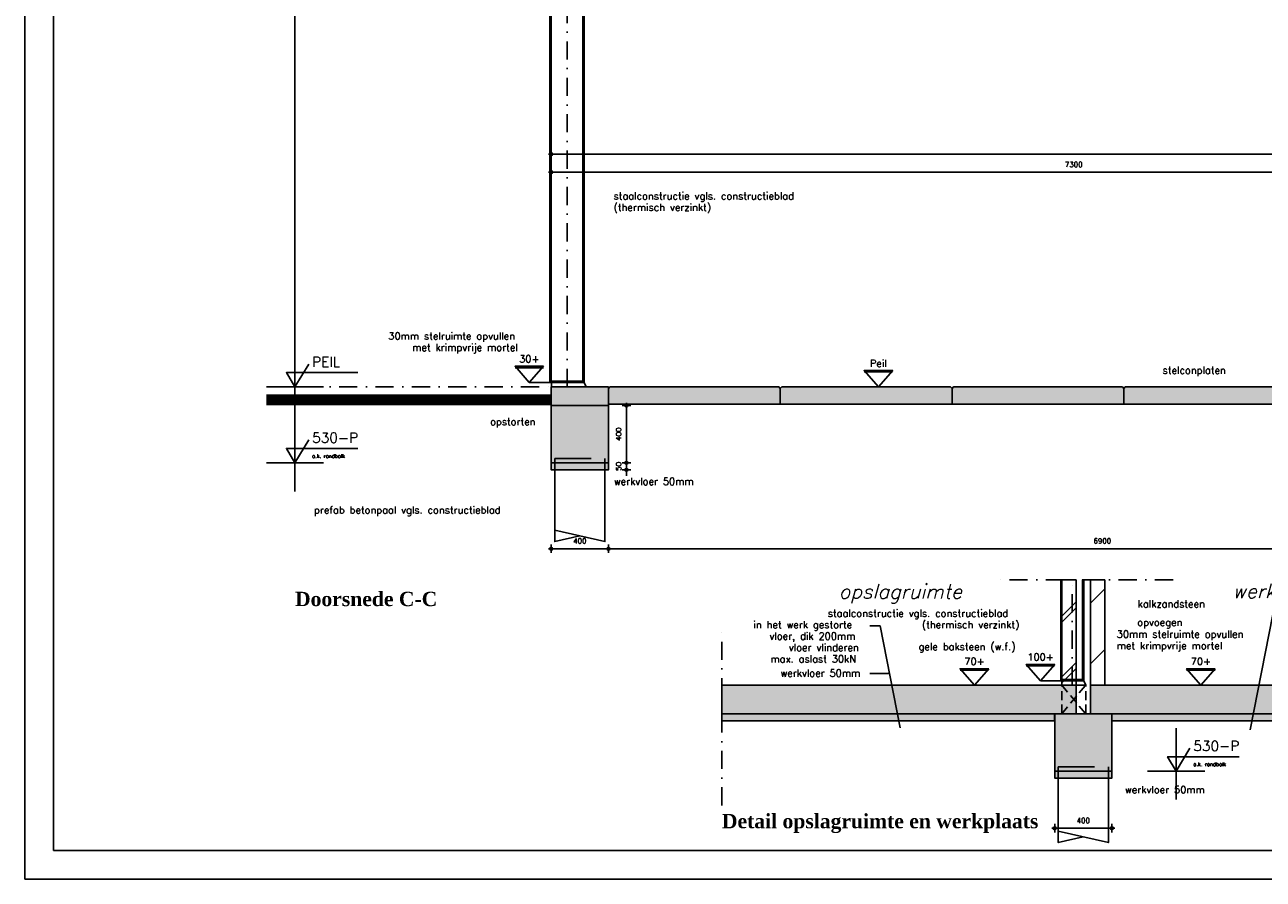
# Model space of a CAD drawing. Extents: x 0 to 38100, y 0 to 35640.
# Tile 1 of 42: x 0 to 8652, y 0 to 5969. Entities that reach past the tile are written whole.
import ezdxf
from ezdxf.enums import TextEntityAlignment as Align

# ---------------------------------------------------------------- set-up
doc = ezdxf.new("R2010")
doc.units = 0
doc.header["$LTSCALE"] = 20
doc.header["$PDMODE"] = 1
doc.header["$PDSIZE"] = -3
for name, pattern in [('DASHDOT2', [12.7, 6.35, -3.175, 0, -3.175]), ('DASHED', [19.05, 12.7, -6.35]), ('HIDDEN2', [4.7625, 3.175, -1.5875])]:
    doc.linetypes.add(name, pattern=pattern)
doc.layers.get('0').update_dxf_attribs({"linetype": 'CONTINUOUS'})
doc.layers.get('DEFPOINTS').update_dxf_attribs({"linetype": 'CONTINUOUS'})
for name, color, linetype in [('A--A12--_F123-_SOLID', 27, 'CONTINUOUS'), ('A--A16--_F-23-', 1, 'CONTINUOUS'), ('A--A16--_F123-_SOLID', 27, 'CONTINUOUS'), ('A--A21--_F123-', 9, 'CONTINUOUS'), ('A--L$1A-_AFBREEKLIJN', 1, 'DASHDOT2'), ('A--L$2A-', 7, 'CONTINUOUS'), ('A--L$2A-_F123-', 1, 'CONTINUOUS'), ('A--L12--_F123-', 3, 'CONTINUOUS'), ('A--L16--', 7, 'CONTINUOUS'), ('A--L16--_F-23-', 7, 'CONTINUOUS'), ('A--L16--_F123-', 3, 'CONTINUOUS'), ('A--L17--', 7, 'CONTINUOUS'), ('A--L17--_F123-', 7, 'CONTINUOUS'), ('A--L21--', 7, 'CONTINUOUS'), ('A--L21--_F-2--', 7, 'CONTINUOUS'), ('A--L23--_F123-', 3, 'CONTINUOUS'), ('A--L28S-_F123-', 1, 'CONTINUOUS'), ('A--M$1A-_F123-_MAATV', 7, 'CONTINUOUS'), ('A--M$1A-_F123-_PEILM', 7, 'CONTINUOUS'), ('A--T$1A-_F123-_01', 7, 'CONTINUOUS'), ('A--T$1A-_F123-_0_13MM', 8, 'CONTINUOUS'), ('A--T$1A-_F123-_0_18MM', 1, 'CONTINUOUS'), ('A--T$1A-_F123-_0_25MM', 2, 'CONTINUOUS'), ('A--T$1A-_F123-_0_35MM', 3, 'CONTINUOUS'), ('A--T$1A-_F123-_0_50MM', 4, 'CONTINUOUS'), ('X--LR---_CP', 7, 'CONTINUOUS')]:
    doc.layers.add(name, color=color, linetype=linetype)
doc.styles.add('0_13', font='ROMANS.shx', dxfattribs={"height": 26})
doc.styles.add('0_25', font='ROMANS.shx', dxfattribs={"height": 50})
doc.styles.add('0_35', font='ROMANS.shx', dxfattribs={"height": 70})
doc.styles.add('ALFA-0_25', font='ROMANS')
doc.styles.add('ALFA-5', font='romans')
doc.styles.add('DLV5', font='TIMESBD.TTF')
doc.styles.add('MISO', font='ROMANS.shx')
doc.dimstyles.new('DLV18', dxfattribs={"dimscale": 20, "dimtxt": 1.8, "dimasz": 1, "dimexe": 0, "dimexo": 0, "dimgap": 0, "dimtad": 0, "dimdec": 0, "dimrnd": 1, "dimzin": 0, "dimtxsty": 'MISO', "dimblk1": '$DIMDLV', "dimblk2": '$DIMDLV', "dimsah": 1, "dimcen": 0, "dimse1": 1, "dimse2": 1, "dimclrd": 256, "dimclre": 256, "dimclrt": 1, "dimazin": 3, "dimtfac": 1, "dimtdec": 0, "dimtix": 1, "dimtmove": 0, "dimatfit": 3, "dimtvp": 1.5, "dimtolj": 1, "dimtzin": 0})
doc.dimstyles.new('DLV50', dxfattribs={"dimscale": 20, "dimtxt": 5, "dimasz": 1, "dimexe": 0, "dimexo": 0, "dimgap": 0, "dimtad": 0, "dimdec": 0, "dimrnd": 1, "dimzin": 0, "dimtxsty": 'MISO', "dimblk1": '$DIMDLV', "dimblk2": '$DIMDLV', "dimsah": 1, "dimcen": 0, "dimse1": 1, "dimse2": 1, "dimclrd": 256, "dimclre": 256, "dimclrt": 4, "dimazin": 3, "dimtfac": 1, "dimtdec": 0, "dimtix": 1, "dimtmove": 0, "dimatfit": 3, "dimtvp": 0.86, "dimtolj": 1, "dimtzin": 0})

# ---------------------------------------------------------------- blocks, each defined once
blk = doc.blocks.new('$DIMDLV')
at = {"color": 0}
for p, q in [((-1, 0), (1, 0)), ((0, -1.5), (0, 1.5))]:
    blk.add_line(p, q, dxfattribs=at)
blk.add_circle((0, 0), 0.5, dxfattribs=at)
blk = doc.blocks.new('*D148')
at = {"layer": 'A--M$1A-_F123-_MAATV'}
blk.add_line((3697.7, 5063.9), (21957.7, 5063.9), dxfattribs=at)
at = {"layer": 'DEFPOINTS', "color": 0}
for p in [(21977.7, 5063.9), (3677.7, 3438.9), (21977.7, 3308.9)]:
    blk.add_point(p, dxfattribs=at)
at = {"layer": 'A--M$1A-_F123-_MAATV', "xscale": 20, "yscale": 20, "zscale": 20, "rotation": 180}
blk.add_blockref('$DIMDLV', (3677.7, 5063.9), dxfattribs=at)
at = {"layer": 'A--M$1A-_F123-_MAATV', "xscale": 20, "yscale": 20, "zscale": 20}
blk.add_blockref('$DIMDLV', (21977.7, 5063.9), dxfattribs=at)
at = {"layer": 'A--M$1A-_F123-_MAATV', "color": 4, "insert": (12827.7, 5149.9), "char_height": 100, "attachment_point": 5, "style": 'MISO'}
blk.add_mtext('\\A1;18300', dxfattribs=at)
blk = doc.blocks.new('ERFVEHPL')
at = {"color": 3}
blk.add_lwpolyline([(0, 0), (1200, 0), (1200, 110), (1190, 120), (10, 120), (0, 110), (0, 0)], close=True, dxfattribs=at)
at = {"color": 16}
for points in [[(0, 0), (0, 110), (1190, 120), (10, 120)], [(1190, 120), (1200, 110), (0, 0), (1200, 0)]]:
    blk.add_solid(points, dxfattribs=at)
blk = doc.blocks.new('OO-PM-01')
at = {"layer": 'A--M$1A-_F123-_PEILM', "color": 1}
blk.add_line((10, 0), (-10, 0), dxfattribs=at)
at = {"layer": 'A--M$1A-_F123-_PEILM', "color": 2}
blk.add_lwpolyline([(22, 5), (-3, 5), (0, 0), (4.8, 8)], dxfattribs=at)
at = {"layer": 'A--T$1A-_F123-_0_13MM', "color": 8, "style": '0_13', "flags": 1}
blk.add_attdef('NULPUNT', text='', height=0.5, rotation=59.0362, dxfattribs=at).set_placement((2.4, 4), align=Align.BOTTOM_RIGHT)
at = {"layer": 'A--T$1A-_F123-_0_13MM', "color": 8, "style": '0_13'}
blk.add_attdef('BIJSCHRIFT', (6, 1.7), '', height=1.3, dxfattribs=at)
at = {"layer": 'A--T$1A-_F123-_0_35MM', "color": 3, "style": '0_35'}
blk.add_text('PEIL', height=3.5, dxfattribs=at).set_placement((6, 7))
blk = doc.blocks.new('Q010075-')
at = {"layer": 'A--L17--_F123-', "color": 1, "linetype": 'DASHED'}
blk.add_lwpolyline([(-175, 0), (-175, 80), (175, 80), (175, 0)], dxfattribs=at)
at = {"layer": 'A--L17--_F123-', "color": 1, "linetype": 'CONTINUOUS'}
for points in [[(175, 0), (175, -500), (-175, -420)], [(-175, 0), (-175, -500), (0, -460)]]:
    blk.add_lwpolyline(points, dxfattribs=at)
at = {"layer": 'X--LR---_CP'}
for p in [(-175, 0), (-175, 0), (175, 0)]:
    blk.add_point(p, dxfattribs=at)
blk = doc.blocks.new('*U149')
at = {"layer": 'A--A16--_F123-_SOLID', "color": 11}
for points in [[(0, 0), (0, 25), (400, 0), (400, 25)], [(400, 0), (400, -25), (0, 0), (0, -25)]]:
    blk.add_solid(points, dxfattribs=at)
at = {"layer": 'A--L16--_F-23-', "color": 3, "linetype": 'CONTINUOUS'}
for points in [[(0, 0), (0, 25), (400, 25), (400, 0)], [(0, 0), (0, -25), (400, -25), (400, 0)]]:
    blk.add_lwpolyline(points, dxfattribs=at)
blk = doc.blocks.new('OO-PM-02')
at = {"layer": 'A--M$1A-_F123-_PEILM', "color": 1}
blk.add_line((10, 0), (-10, 0), dxfattribs=at)
at = {"layer": 'A--M$1A-_F123-_PEILM', "color": 2}
blk.add_lwpolyline([(22, 5), (-3, 5), (0, 0), (4.8, 8)], dxfattribs=at)
at = {"layer": 'A--T$1A-_F123-_0_13MM', "color": 8, "style": '0_13', "flags": 1}
blk.add_attdef('NULPUNT', text='', height=0.5, rotation=59.0362, dxfattribs=at).set_placement((2.4, 4), align=Align.BOTTOM_RIGHT)
at = {"layer": 'A--T$1A-_F123-_0_13MM', "color": 8, "style": '0_13'}
blk.add_attdef('BIJSCHRIFT', (6, 1.7), '', height=1.3, dxfattribs=at)
at = {"layer": 'A--T$1A-_F123-_0_35MM', "color": 3, "style": '0_35'}
blk.add_attdef('PEIL', (6, 7), '', height=3.5, dxfattribs=at)
blk = doc.blocks.new('*D160')
at = {"layer": 'A--M$1A-_F123-_MAATV'}
blk.add_line((10957.7, 4938.9), (3697.7, 4938.9), dxfattribs=at)
at = {"layer": 'DEFPOINTS', "color": 0}
for p in [(3677.7, 4938.9), (3677.7, 3478.9), (10977.7, 3308.9)]:
    blk.add_point(p, dxfattribs=at)
at = {"layer": 'A--M$1A-_F123-_MAATV', "xscale": 20, "yscale": 20, "zscale": 20, "rotation": 180}
blk.add_blockref('$DIMDLV', (3677.7, 4938.9), dxfattribs=at)
at = {"layer": 'A--M$1A-_F123-_MAATV', "xscale": 20, "yscale": 20, "zscale": 20}
blk.add_blockref('$DIMDLV', (10977.7, 4938.9), dxfattribs=at)
at = {"layer": 'A--M$1A-_F123-_MAATV', "color": 1, "insert": (7327.7, 4992.9), "char_height": 36, "attachment_point": 5, "style": 'MISO'}
blk.add_mtext('\\A1;7300', dxfattribs=at)
blk = doc.blocks.new('*D164')
at = {"layer": 'A--M$1A-_F123-_MAATV'}
blk.add_line((4097.7, 2308.9), (10957.7, 2308.9), dxfattribs=at)
at = {"layer": 'DEFPOINTS', "color": 0}
for p in [(4077.7, 2708.9), (10977.7, 2708.9), (10977.7, 2308.9)]:
    blk.add_point(p, dxfattribs=at)
at = {"layer": 'A--M$1A-_F123-_MAATV', "xscale": 20, "yscale": 20, "zscale": 20, "rotation": 180}
blk.add_blockref('$DIMDLV', (4077.7, 2308.9), dxfattribs=at)
at = {"layer": 'A--M$1A-_F123-_MAATV', "xscale": 20, "yscale": 20, "zscale": 20}
blk.add_blockref('$DIMDLV', (10977.7, 2308.9), dxfattribs=at)
at = {"layer": 'A--M$1A-_F123-_MAATV', "color": 1, "insert": (7527.7, 2362.9), "char_height": 36, "attachment_point": 5, "style": 'MISO'}
blk.add_mtext('\\A1;6900', dxfattribs=at)
blk = doc.blocks.new('*D165')
at = {"layer": 'A--M$1A-_F123-_MAATV'}
blk.add_line((4057.7, 2308.9), (3697.7, 2308.9), dxfattribs=at)
at = {"layer": 'DEFPOINTS', "color": 0}
for p in [(3677.7, 2708.9), (4077.7, 2708.9), (3677.7, 2308.9)]:
    blk.add_point(p, dxfattribs=at)
at = {"layer": 'A--M$1A-_F123-_MAATV', "xscale": 20, "yscale": 20, "zscale": 20, "rotation": 180}
blk.add_blockref('$DIMDLV', (3677.7, 2308.9), dxfattribs=at)
at = {"layer": 'A--M$1A-_F123-_MAATV', "xscale": 20, "yscale": 20, "zscale": 20}
blk.add_blockref('$DIMDLV', (4077.7, 2308.9), dxfattribs=at)
at = {"layer": 'A--M$1A-_F123-_MAATV', "color": 1, "insert": (3877.7, 2362.9), "char_height": 36, "attachment_point": 5, "style": 'MISO'}
blk.add_mtext('\\A1;400', dxfattribs=at)
blk = doc.blocks.new('*D268')
at = {"layer": 'A--M$1A-_F123-_MAATV'}
blk.add_line((4202.7, 3288.9), (4202.7, 2928.9), dxfattribs=at)
at = {"layer": 'DEFPOINTS', "color": 0}
for p in [(4077.7, 3308.9), (4077.7, 2908.9), (4202.7, 2908.9)]:
    blk.add_point(p, dxfattribs=at)
at = {"layer": 'A--M$1A-_F123-_MAATV', "xscale": 20, "yscale": 20, "zscale": 20}
for p, rotation in [((4202.7, 3308.9), 90), ((4202.7, 2908.9), 270)]:
    blk.add_blockref('$DIMDLV', p, dxfattribs=dict(at, rotation=rotation))
at = {"layer": 'A--M$1A-_F123-_MAATV', "color": 1, "insert": (4148.7, 3108.9), "char_height": 36, "attachment_point": 5, "rotation": 90, "style": 'MISO'}
blk.add_mtext('\\A1;400', dxfattribs=at)
blk = doc.blocks.new('*D269')
at = {"layer": 'A--M$1A-_F123-_MAATV'}
for p, q in [((4202.7, 2928.9), (4202.7, 2948.9)), ((4202.7, 2908.9), (4202.7, 2858.9)), ((4202.7, 2838.9), (4202.7, 2818.9))]:
    blk.add_line(p, q, dxfattribs=at)
at = {"layer": 'DEFPOINTS', "color": 0}
for p in [(4077.7, 2908.9), (4077.7, 2858.9), (4202.7, 2858.9)]:
    blk.add_point(p, dxfattribs=at)
at = {"layer": 'A--M$1A-_F123-_MAATV', "xscale": 20, "yscale": 20, "zscale": 20}
for p, rotation in [((4202.7, 2908.9), 270), ((4202.7, 2858.9), 90)]:
    blk.add_blockref('$DIMDLV', p, dxfattribs=dict(at, rotation=rotation))
at = {"layer": 'A--M$1A-_F123-_MAATV', "color": 1, "insert": (4148.7, 2883.9), "char_height": 36, "attachment_point": 5, "rotation": 90, "style": 'MISO'}
blk.add_mtext('\\A1;50', dxfattribs=at)
blk = doc.blocks.new('*U271')
at = {"layer": 'A--A16--_F123-_SOLID', "color": 11}
for points in [[(0, 0), (0, 25), (400, 0), (400, 25)], [(400, 0), (400, -25), (0, 0), (0, -25)]]:
    blk.add_solid(points, dxfattribs=at)
at = {"layer": 'A--L16--_F-23-', "color": 3, "linetype": 'CONTINUOUS'}
for points in [[(0, 0), (0, 25), (400, 25), (400, 0)], [(0, 0), (0, -25), (400, -25), (400, 0)]]:
    blk.add_lwpolyline(points, dxfattribs=at)
blk = doc.blocks.new('*D270')
at = {"layer": 'A--M$1A-_F123-_MAATV'}
blk.add_line((7574.6, 356), (7214.6, 356), dxfattribs=at)
at = {"layer": 'DEFPOINTS', "color": 0}
for p in [(7194.6, 756), (7594.6, 756), (7194.6, 356)]:
    blk.add_point(p, dxfattribs=at)
at = {"layer": 'A--M$1A-_F123-_MAATV', "xscale": 20, "yscale": 20, "zscale": 20, "rotation": 180}
blk.add_blockref('$DIMDLV', (7194.6, 356), dxfattribs=at)
at = {"layer": 'A--M$1A-_F123-_MAATV', "xscale": 20, "yscale": 20, "zscale": 20}
blk.add_blockref('$DIMDLV', (7594.6, 356), dxfattribs=at)
at = {"layer": 'A--M$1A-_F123-_MAATV', "color": 1, "insert": (7394.6, 410), "char_height": 36, "attachment_point": 5, "style": 'MISO'}
blk.add_mtext('\\A1;400', dxfattribs=at)
blk = doc.blocks.new('*U272')
at = {"layer": 'A--A16--_F123-_SOLID', "color": 11}
for points in [[(0, 0), (0, 25), (1946, 0), (1946, 25)], [(1946, 0), (1946, -25), (0, 0), (0, -25)]]:
    blk.add_solid(points, dxfattribs=at)
at = {"layer": 'A--L16--_F-23-', "color": 3, "linetype": 'CONTINUOUS'}
for points in [[(0, 0), (0, 25), (1946, 25), (1946, 0)], [(0, 0), (0, -25), (1946, -25), (1946, 0)]]:
    blk.add_lwpolyline(points, dxfattribs=at)
blk = doc.blocks.new('*U273')
at = {"layer": 'A--A16--_F123-_SOLID', "color": 11}
for points in [[(0, 0), (0, 25), (2324.6, 0), (2324.6, 25)], [(2324.6, 0), (2324.6, -25), (0, 0), (0, -25)]]:
    blk.add_solid(points, dxfattribs=at)
at = {"layer": 'A--L16--_F-23-', "color": 3, "linetype": 'CONTINUOUS'}
for points in [[(0, 0), (0, 25), (2324.6, 25), (2324.6, 0)], [(0, 0), (0, -25), (2324.6, -25), (2324.6, 0)]]:
    blk.add_lwpolyline(points, dxfattribs=at)
blk = doc.blocks.new('*U350')
at = {"layer": 'A--A21--_F123-', "linetype": 'CONTINUOUS'}
for p, q in [((-50, 573.1), (50, 673.1)), ((-50, 148.8), (50, 248.8))]:
    blk.add_line(p, q, dxfattribs=at)
blk = doc.blocks.new('*U274')
at = {"layer": 'A--L21--_F-2--', "color": 3, "linetype": 'CONTINUOUS'}
for points in [[(0, 0), (-50, 0), (-50, 734.7), (0, 734.7)], [(0, 0), (50, 0), (50, 734.7), (0, 734.7)]]:
    blk.add_lwpolyline(points, dxfattribs=at)
at = {"layer": 'A--A21--_F123-'}
blk.add_blockref('*U350', (0, 0), dxfattribs=at)
blk = doc.blocks.new('*U351')
at = {"layer": 'A--A21--_F123-', "linetype": 'CONTINUOUS'}
for p, q in [((-50, 482.5), (50, 582.5)), ((-50, 440.1), (50, 540.1)), ((-50, 58.5), (50, 158.5)), ((-50, 16.1), (50, 116.1))]:
    blk.add_line(p, q, dxfattribs=at)
blk = doc.blocks.new('*U275')
at = {"layer": 'A--L21--_F-2--', "color": 3, "linetype": 'CONTINUOUS'}
for points in [[(0, 0), (-50, 0), (-50, 734.7), (0, 734.7)], [(0, 0), (50, 0), (50, 734.7), (0, 734.7)]]:
    blk.add_lwpolyline(points, dxfattribs=at)
at = {"layer": 'A--A21--_F123-'}
blk.add_blockref('*U351', (0, 0), dxfattribs=at)
blk = doc.blocks.new('KA-A1-2X')
at = {"layer": 'A--L$2A-_F123-'}
blk.add_lwpolyline([(0, 0), (0, 594), (1261, 594), (1261, 0)], close=True, dxfattribs=at)
at = {"layer": 'A--L$2A-_F123-', "color": 4}
blk.add_lwpolyline([(10, 10), (1251, 10), (1251, 584), (10, 584)], close=True, dxfattribs=at)

msp = doc.modelspace()

# ---------------------------------------------------------------- hatches: boundary and pattern name
at = {"layer": 'A--A12--_F123-_SOLID'}
for points in [[(4869.9, 1356), (7344.6, 1356), (7344.6, 1226), (7344.6, 1156), (7194.6, 1156), (4869.9, 1156)], [(9540.5, 1356), (7444.6, 1356), (7444.6, 1226), (7444.6, 1156), (7594.6, 1156), (9540.5, 1156)]]:
    msp.add_hatch(color=256, dxfattribs=at).paths.add_polyline_path(points)
at = {"layer": 'A--A16--_F123-_SOLID'}
for points in [[(4077.7, 3308.9), (3677.7, 3308.9), (3677.7, 3438.9), (4077.7, 3438.9)], [(3677.7, 2908.9), (4077.7, 2908.9), (4077.7, 3308.9), (3677.7, 3308.9)], [(7594.6, 756), (7194.6, 756), (7194.6, 1156), (7594.6, 1156)]]:
    msp.add_hatch(color=256, dxfattribs=at).paths.add_polyline_path(points)

# ---------------------------------------------------------------- linework, layer by layer
at = {"layer": 'A--A16--_F-23-', "color": 8, "linetype": 'HIDDEN2'}
msp.add_line((7244.6, 1156), (7244.6, 1356), dxfattribs=at)
msp.add_lwpolyline([(7244.6, 1156), (7411.8, 1356), (7244.6, 1356), (7411.8, 1156), (7411.8, 1356)], dxfattribs=at)
at = {"layer": 'A--L$1A-_AFBREEKLIJN'}
for p, q in [((8022.2, 2090.7), (6772.2, 2090.7)), ((4869.9, 516), (4869.9, 1766))]:
    msp.add_line(p, q, dxfattribs=at)
at = {"layer": 'A--L12--_F123-'}
for points in [[(4869.9, 1356), (7344.6, 1356), (7344.6, 1226), (7344.6, 1156), (7194.6, 1156), (4869.9, 1156)], [(9540.5, 1356), (7444.6, 1356), (7444.6, 1226), (7444.6, 1156), (7594.6, 1156), (9540.5, 1156)]]:
    msp.add_lwpolyline(points, close=True, dxfattribs=at)
at = {"layer": 'A--L16--_F123-'}
for points in [[(4077.7, 3308.9), (3677.7, 3308.9), (3677.7, 3438.9), (4077.7, 3438.9)], [(3677.7, 2908.9), (4077.7, 2908.9), (4077.7, 3308.9), (3677.7, 3308.9)], [(7594.6, 756), (7194.6, 756), (7194.6, 1156), (7594.6, 1156)]]:
    msp.add_lwpolyline(points, close=True, dxfattribs=at)
at = {"layer": 'A--L17--_F123-', "color": 1, "linetype": 'DASHED'}
msp.add_lwpolyline([(7219.6, 706), (7219.6, 786), (7569.6, 786), (7569.6, 706)], dxfattribs=at)
at = {"layer": 'A--L17--_F123-', "color": 1, "linetype": 'CONTINUOUS'}
for points in [[(7569.6, 706), (7569.6, 256), (7219.6, 336)], [(7219.6, 706), (7219.6, 256), (7394.6, 296)]]:
    msp.add_lwpolyline(points, dxfattribs=at)
at = {"layer": 'A--L23--_F123-', "color": 2, "linetype": 'CONTINUOUS'}
for points in [[(3907.9, 3468.9), (3922.6, 3438.9), (3922.6, 3438.9), (3678.6, 3438.9), (3678.6, 3468.9)], [(7397.2, 1386), (7411.8, 1356), (7411.8, 1356), (7244.6, 1356), (7244.6, 1386)]]:
    msp.add_lwpolyline(points, close=True, dxfattribs=at)
at = {"layer": 'A--L28S-_F123-', "color": 1}
for p, q in [((3667.9, 3478.9), (3667.9, 6439.6)), ((3677.7, 3478.9), (3677.7, 6419.9)), ((3898.1, 3478.9), (3898.1, 6271.3)), ((3907.9, 3478.9), (3907.9, 6264.7)), ((7237.2, 1396), (7237.2, 2090.7)), ((7244.6, 1396), (7244.6, 2090.7)), ((7389.8, 1396), (7389.8, 2090.7)), ((7397.2, 1396), (7397.2, 2090.7))]:
    msp.add_line(p, q, dxfattribs=at)
at = {"layer": 'A--L28S-_F123-', "color": 8, "linetype": 'DASHDOT2'}
for p, q in [((3787.9, 3438.9), (3787.9, 6358.6)), ((7317.2, 1356), (7317.2, 2090.7))]:
    msp.add_line(p, q, dxfattribs=at)
at = {"layer": 'A--L28S-_F123-', "color": 1}
for points in [[(3667.9, 3468.9), (3907.9, 3468.9), (3907.9, 3478.9), (3667.9, 3478.9)], [(7237.2, 1386), (7397.2, 1386), (7397.2, 1396), (7237.2, 1396)]]:
    msp.add_lwpolyline(points, close=True, dxfattribs=at)
at = {"layer": 'A--M$1A-_F123-_MAATV', "color": 8, "linetype": 'DASHDOT2'}
msp.add_line((1687.7, 3438.9), (3677.7, 3438.9), dxfattribs=at)
at = {"layer": 'A--M$1A-_F123-_MAATV', "color": 1, "const_width": 75}
msp.add_lwpolyline([(3677.7, 3348.9), (1687.7, 3348.9)], dxfattribs=at)
at = {"layer": 'A--M$1A-_F123-_PEILM', "color": 1, "linetype": 'CONTINUOUS'}
for p, q in [((1887.7, 2708.9), (1887.7, 6738.9)), ((8043.5, 556), (8043.5, 1056))]:
    msp.add_line(p, q, dxfattribs=at)
at = {"layer": 'A--T$1A-_F123-_0_18MM', "linetype": 'CONTINUOUS'}
for p, q in [((8560.8, 1043.1), (8718.1, 1850.1)), ((5975.9, 1771.1), (5904.1, 1771.1)), ((6114.9, 1058), (5975.9, 1771.1)), ((6041, 1436.8), (5904.1, 1436.8))]:
    msp.add_line(p, q, dxfattribs=at)
for points in [[(3907.9, 4767.3, 0, 13.3, 0), (3946.7, 4767.3, 0, 0, 0), (3992.9, 4767.3, 0, 0, 0), (4108.1, 4767.3, 0, 0, 0)], [(3803.1, 3468.9, 0, 13.3, 0), (3785.9, 3505, 0, 0, 0), (3654, 3788.8, 0, 0, 0), (3538.8, 3788.8, 0, 0, 0)], [(3713.6, 3308.9, 0, 13.3, 0), (3696.3, 3272.8, 0, 0, 0), (3658.8, 3191.1, 0, 0, 0), (3601.2, 3191.1, 0, 0, 0)], [(3918, 2858.9, 0, 13.3, 0), (3946.5, 2828.1, 0, 0, 0), (3994.9, 2772.7, 0, 0, 0), (4110.2, 2772.7, 0, 0, 0)], [(3702.7, 2572.7, 0, 13.3, 0), (3664, 2572.7, 0, 0, 0), (3617.8, 2572.7, 0, 0, 0), (3502.6, 2572.7, 0, 0, 0)], [(7544.6, 1917.6, 0, 13.3, 0), (7583.3, 1917.6, 0, 0, 0), (7629.5, 1917.6, 0, 0, 0), (7744.7, 1917.6, 0, 0, 0)], [(7237.2, 1852.3, 0, 13.3, 0), (7198.4, 1852.3, 0, 0, 0), (7152.2, 1852.3, 0, 0, 0), (7037, 1852.3, 0, 0, 0)], [(7544.6, 1787.9, 0, 13.3, 0), (7583.3, 1787.9, 0, 0, 0), (7629.5, 1787.9, 0, 0, 0), (7744.7, 1787.9, 0, 0, 0)], [(7355.6, 1386, 0, 13.3, 0), (7372.8, 1422.1, 0, 0, 0), (7504.6, 1706, 0, 0, 0), (7619.9, 1706, 0, 0, 0)], [(7244.6, 1619.4, 0, 13.3, 0), (7205.8, 1619.4, 0, 0, 0), (7140.2, 1619.4, 0, 0, 0), (7025, 1619.4, 0, 0, 0)], [(7488.8, 706, 0, 13.3, 0), (7517.2, 675.2, 0, 0, 0), (7565.7, 619.8, 0, 0, 0), (7680.9, 619.8, 0, 0, 0)]]:
    msp.add_lwpolyline(points, format="xyseb", dxfattribs=at)
at = {"layer": 'A--T$1A-_F123-_0_25MM', "color": 8, "linetype": 'CONTINUOUS'}
for p, q in [((3623.5, 3573.4), (3424.7, 3573.4)), ((3666.2, 3468.9), (3524.7, 3468.9)), ((6061.7, 3543.4), (5863, 3543.4)), ((7194.4, 1490.6), (6995.7, 1490.6)), ((6733, 1460.6), (6534.3, 1460.6)), ((7237.2, 1386), (7095.7, 1386)), ((8314.9, 1460.6), (8116.2, 1460.6))]:
    msp.add_line(p, q, dxfattribs=at)
for points in [[(3624.7, 3583.6), (3524.7, 3468.9), (3424.7, 3583.6)], [(6063, 3553.6), (5963, 3438.9), (5863, 3553.6)], [(7195.7, 1500.7), (7095.7, 1386), (6995.7, 1500.7)], [(6734.3, 1470.7), (6634.3, 1356), (6534.3, 1470.7)], [(8316.2, 1470.7), (8216.2, 1356), (8116.2, 1470.7)]]:
    msp.add_lwpolyline(points, close=True, dxfattribs=at)
at = {"layer": 'A--T$1A-_F123-_0_25MM', "color": 1, "linetype": 'CONTINUOUS'}
msp.add_lwpolyline([(7821.6, 3438.9, 0, 13, 0), (7833.4, 3474, 0, 0, 0), (7857, 3549.3, 0, 0, 0), (7942.5, 3549.3, 0, 0, 0)], format="xyseb", dxfattribs=at)
at = {"layer": 'X--LR---_CP'}
for p in [(7219.6, 631), (7219.6, 631), (7569.6, 631)]:
    msp.add_point(p, dxfattribs=at)

# ---------------------------------------------------------------- block references
for p in [(4077.7, 3318.9), (5277.7, 3318.9), (6477.7, 3318.9), (7677.7, 3318.9)]:
    msp.add_blockref('ERFVEHPL', p)
at = {"layer": 'A--L$2A-', "xscale": 20, "yscale": 20}
msp.add_blockref('KA-A1-2X', (0, 0), dxfattribs=at)
at = {"layer": 'A--L16--'}
for name, p in [('*U149', (3677.7, 2883.9)), ('*U273', (4869.9, 1131)), ('*U272', (7594.6, 1131)), ('*U271', (7194.6, 731))]:
    msp.add_blockref(name, p, dxfattribs=at)
at = {"layer": 'A--L17--'}
msp.add_blockref('Q010075-', (3877.7, 2858.9), dxfattribs=at)
at = {"layer": 'A--L21--'}
for name, p in [('*U275', (7294.6, 1356)), ('*U274', (7494.6, 1356))]:
    msp.add_blockref(name, p, dxfattribs=at)
at = {"layer": 'A--M$1A-_F123-_PEILM', "linetype": 'CONTINUOUS', "xscale": 20, "yscale": 20}
msp.add_blockref('OO-PM-01', (1887.7, 3438.9), dxfattribs=at)
at = {"layer": 'A--M$1A-_F123-_PEILM', "color": 3, "linetype": 'CONTINUOUS', "xscale": 20, "yscale": 20}
for p in [(1887.7, 2908.9), (8043.5, 756)]:
    msp.add_blockref('OO-PM-02', p, dxfattribs=at).add_auto_attribs({'PEIL': '530-P', 'BIJSCHRIFT': 'o.k. randbalk'})

# ---------------------------------------------------------------- texts
at = {"layer": 'A--T$1A-_F123-_01', "linetype": 'CONTINUOUS', "style": 'DLV5'}
for s, p in [('Doorsnede C-C', (1887.7, 1907.8)), ('Detail opslagruimte en werkplaats', (4869.9, 356))]:
    msp.add_text(s, height=100, dxfattribs=at).set_placement(p)
at = {"layer": 'A--T$1A-_F123-_0_25MM', "linetype": 'CONTINUOUS'}
for s, style, p in [('staalconstructie vgls. constructieblad', '0_25', (4113.1, 4748.3)), ('(thermisch verzinkt)', '0_25', (4113.1, 4668.3)), ('30mm stelruimte opvullen', '0_25', (2540, 3769.8)), ('met krimpvrije mortel', '0_25', (2706.7, 3689.8)), ('stelconplaten', '0_25', (7949.1, 3530.8)), ('opstorten', '0_25', (3250.9, 3172.1)), ('werkvloer 50mm', '0_25', (4115.2, 2753.7)), ('prefab betonpaal vgls. constructieblad', '0_25', (2020.8, 2553.7)), ('kalkzandsteen', '0_25', (7774.8, 1898.6)), ('staalconstructie vgls. constructieblad', '0_25', (5609.5, 1833.3)), ('in het werk gestorte', 'ALFA-0_25', (5090.1, 1752.9)), ('(thermisch verzinkt)', '0_25', (6266.7, 1753.3)), ('30mm stelruimte opvullen', '0_25', (7628.2, 1687)), ('opvoegen', '0_25', (7772.1, 1768.9)), ('vloer, dik 200mm', 'ALFA-0_25', (5202, 1673.3)), ('vloer vlinderen', 'ALFA-0_25', (5337.7, 1593.8)), ('gele baksteen (w.f.)', '0_25', (6243.8, 1600.4)), ('met krimpvrije mortel', '0_25', (7628.2, 1607)), ('max. aslast 30kN', 'ALFA-0_25', (5209.1, 1514.3)), ('werkvloer 50mm', 'ALFA-0_25', (5279.4, 1414.8)), ('werkvloer 50mm', '0_25', (7685.9, 600.8))]:
    msp.add_text(s, height=50, dxfattribs=dict(at, style=style)).set_placement(p)
at = {"layer": 'A--T$1A-_F123-_0_25MM', "linetype": 'CONTINUOUS', "style": '0_25'}
for s, p in [('30+', (3524.7, 3635)), ('Peil', (5963, 3605)), ('100+', (7095.7, 1552.1)), ('70+', (6634.3, 1522.1)), ('70+', (8216.2, 1522.1))]:
    msp.add_text(s, height=50, dxfattribs=at).set_placement(p, align=Align.MIDDLE)
at = {"layer": 'A--T$1A-_F123-_0_50MM', "linetype": 'CONTINUOUS', "style": 'ALFA-5', "oblique": 15}
for s, p in [('opslagruimte', (6116.5, 1996)), ('werkplaats', (8787.2, 1996))]:
    msp.add_text(s, height=100, dxfattribs=at).set_placement(p, align=Align.MIDDLE)

# ---------------------------------------------------------------- dimensions: what is measured, and where the dimension line sits
at = {"layer": 'A--M$1A-_F123-_MAATV'}
for base, p1, p2, dimstyle, picture, middle in [((21977.7, 5063.9), (3677.7, 3438.9), (21977.7, 3308.9), 'DLV50', '*D148', (12827.7, 5149.9)), ((3677.7, 4938.9), (10977.7, 3308.9), (3677.7, 3478.9), 'DLV18', '*D160', (7327.7, 4992.9)), ((3677.7, 2308.9), (4077.7, 2708.9), (3677.7, 2708.9), 'DLV18', '*D165', (3877.7, 2362.9)), ((10977.7, 2308.9), (4077.7, 2708.9), (10977.7, 2708.9), 'DLV18', '*D164', (7527.7, 2362.9)), ((7194.6, 356), (7594.6, 756), (7194.6, 756), 'DLV18', '*D270', (7394.6, 410))]:
    dim = msp.add_linear_dim(base=base, p1=p1, p2=p2, dimstyle=dimstyle, dxfattribs=at)
    dim.commit()
    dim.dimension.update_dxf_attribs({"geometry": picture, "text_midpoint": middle})
for base, p1, p2, picture, middle in [((4202.7, 2908.9), (4077.7, 3308.9), (4077.7, 2908.9), '*D268', (4148.7, 3108.9)), ((4202.7, 2858.9), (4077.7, 2908.9), (4077.7, 2858.9), '*D269', (4148.7, 2883.9))]:
    dim = msp.add_linear_dim(base=base, p1=p1, p2=p2, angle=90, dimstyle='DLV18', dxfattribs=at)
    dim.commit()
    dim.dimension.update_dxf_attribs({"geometry": picture, "text_midpoint": middle})

doc.saveas('drawing.dxf')
